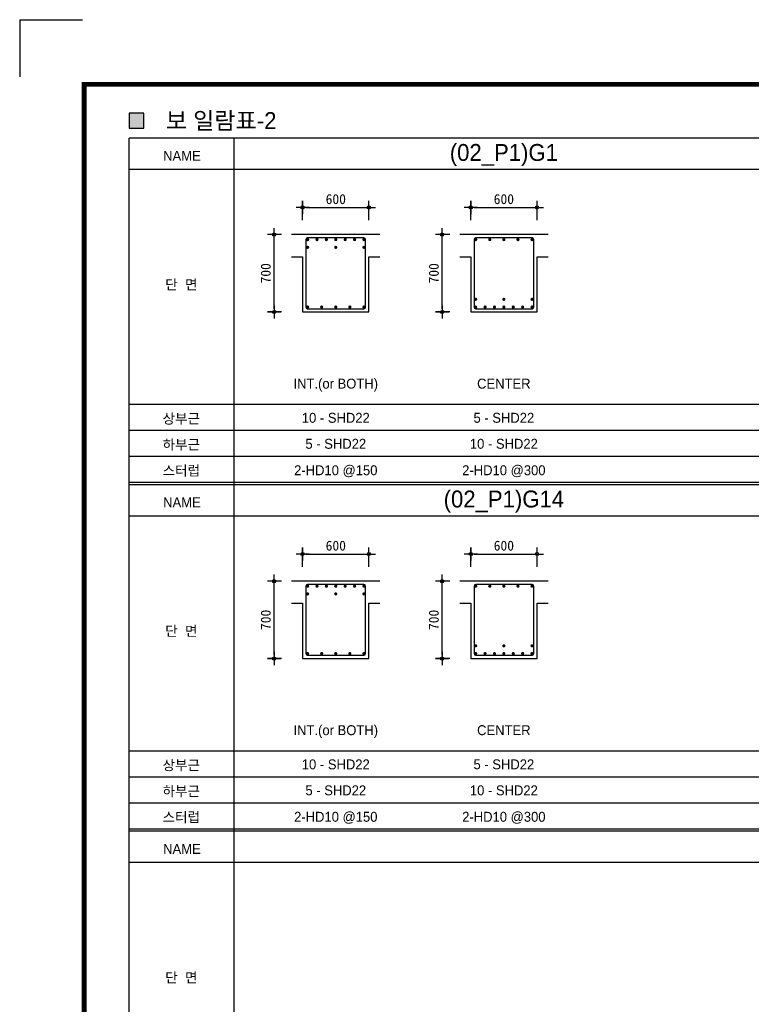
# Model space of a CAD drawing. Header units: millimetres. Extents: x 3445018 to 4174071, y -6064565 to -5122887.
# Tile 28 of 192: x 3698182 to 3704805, y -5833370 to -5824460. Entities that reach past the tile are written whole.
import ezdxf
from ezdxf.enums import TextEntityAlignment as Align

# ---------------------------------------------------------------- set-up
doc = ezdxf.new("R2010")
doc.units = ezdxf.units.MM
doc.header["$MEASUREMENT"] = 0
doc.layers.get('DEFPOINTS').update_dxf_attribs({"linetype": 'CONTINUOUS'})
for name, color, linetype in [('A_GE_FORM', 7, 'CONTINUOUS'), ('DIM', 7, 'CONTINUOUS'), ('guide', 9, 'CONTINUOUS'), ('SO-252', 252, 'CONTINUOUS'), ('WA1', 2, 'CONTINUOUS'), ('WA2', 3, 'CONTINUOUS'), ('문자', 2, 'CONTINUOUS')]:
    doc.layers.add(name, color=color, linetype=linetype)
doc.styles.add('HY울릉도 L', font='txt')
doc.styles.add('SDP-S', font='txt')
doc.styles.add('돋움', font='txt')
doc.dimstyles.new('SMDI-3', dxfattribs={"dimtxt": 3, "dimasz": 1, "dimexe": 2, "dimexo": 3, "dimgap": 1, "dimtad": 1, "dimdsep": 46, "dimtxsty": 'HY울릉도 L', "dimblk": 'Z_DOT', "dimcen": 2.5, "dimdle": 1.5, "dimclrd": 1, "dimclre": 1, "dimclrt": 2, "dimadec": 0, "dimazin": 0, "dimtfac": 1, "dimtix": 1, "dimtmove": 2, "dimatfit": 3, "dimldrblk": 'Z_DOT', "dimfxl": 2, "dimtvp": 1, "dimtolj": 1, "dimtzin": 0, "dimarcsym": 0})

# ---------------------------------------------------------------- blocks, each defined once
blk = doc.blocks.new('sheet _서영')
at = {"layer": 'A_GE_FORM'}
for q in [(-362689.99, -1058481.68), (-362689.99, -1058481.68), (-362670.99, -1058464.44)]:
    blk.add_line((-362689.99, -1058464.44), q, dxfattribs=at)
at = {"layer": 'A_GE_FORM', "const_width": 1.5}
blk.add_lwpolyline([(-361868.49, -1059038.93), (-362670.49, -1059038.93), (-362670.49, -1058483.93), (-361868.49, -1058483.93)], close=True, dxfattribs=at)
blk = doc.blocks.new('Z_DOT')
at = {"layer": 'DIM', "color": 1, "ltscale": 3}
for p, q in [((-2, 0), (2, 0)), ((0, -2), (0, 2))]:
    blk.add_line(p, q, dxfattribs=at)
for radius in [0.5, 0.25]:
    blk.add_circle((0, 0), radius, dxfattribs=at)
blk = doc.blocks.new('*D208')
at = {"layer": 'DEFPOINTS', "color": 0, "ltscale": 3, "transparency": 16777216}
for p in [(3701343.3, -5826159.6), (3700743.3, -5826365.6), (3701343.3, -5826365.6)]:
    blk.add_point(p, dxfattribs=at)
at = {"layer": 'DIM', "color": 1, "lineweight": -2, "ltscale": 3, "transparency": 16777216}
for p, q in [((3700743.3, -5826275.6), (3700743.3, -5826099.6)), ((3700773.3, -5826159.6), (3701313.3, -5826159.6)), ((3701343.3, -5826275.6), (3701343.3, -5826099.6))]:
    blk.add_line(p, q, dxfattribs=at)
at = {"layer": 'DIM', "color": 1, "lineweight": -2, "ltscale": 3, "transparency": 16777216, "xscale": 30, "yscale": 30, "zscale": 30, "rotation": 180}
blk.add_blockref('Z_DOT', (3700743.3, -5826159.6), dxfattribs=at)
at = {"layer": 'DIM', "color": 1, "lineweight": -2, "ltscale": 3, "transparency": 16777216, "xscale": 30, "yscale": 30, "zscale": 30}
blk.add_blockref('Z_DOT', (3701343.3, -5826159.6), dxfattribs=at)
at = {"layer": 'DIM', "color": 2, "ltscale": 3, "transparency": 16777216, "insert": (3701043.3, -5826009.5), "char_height": 90, "attachment_point": 5, "style": 'SDP-S'}
blk.add_mtext('\\A1;\\P600', dxfattribs=at)
blk = doc.blocks.new('*D209')
at = {"layer": 'DEFPOINTS', "color": 0, "ltscale": 3, "transparency": 16777216}
for p in [(3700484.5, -5826405.6), (3700643.3, -5826405.6), (3700643.3, -5827105.6)]:
    blk.add_point(p, dxfattribs=at)
at = {"layer": 'DIM', "color": 1, "lineweight": -2, "ltscale": 3, "transparency": 16777216}
for p, q in [((3700553.3, -5826405.6), (3700424.5, -5826405.6)), ((3700484.5, -5827075.6), (3700484.5, -5826435.6)), ((3700553.3, -5827105.6), (3700424.5, -5827105.6))]:
    blk.add_line(p, q, dxfattribs=at)
at = {"layer": 'DIM', "color": 1, "lineweight": -2, "ltscale": 3, "transparency": 16777216, "xscale": 30, "yscale": 30, "zscale": 30}
for p, rotation in [((3700484.5, -5826405.6), 90), ((3700484.5, -5827105.6), 270)]:
    blk.add_blockref('Z_DOT', p, dxfattribs=dict(at, rotation=rotation))
at = {"layer": 'DIM', "color": 2, "ltscale": 3, "transparency": 16777216, "insert": (3700409.4, -5826755.6), "char_height": 90, "attachment_point": 5, "rotation": 90, "style": 'SDP-S'}
blk.add_mtext('\\A1;700', dxfattribs=at)
blk = doc.blocks.new('*D212')
at = {"layer": 'DEFPOINTS', "color": 0, "ltscale": 3, "transparency": 16777216}
for p in [(3702864.7, -5826159.6), (3702264.7, -5826365.6), (3702864.7, -5826365.6)]:
    blk.add_point(p, dxfattribs=at)
at = {"layer": 'DIM', "color": 1, "lineweight": -2, "ltscale": 3, "transparency": 16777216}
for p, q in [((3702264.7, -5826275.6), (3702264.7, -5826099.6)), ((3702294.7, -5826159.6), (3702834.7, -5826159.6)), ((3702864.7, -5826275.6), (3702864.7, -5826099.6))]:
    blk.add_line(p, q, dxfattribs=at)
at = {"layer": 'DIM', "color": 1, "lineweight": -2, "ltscale": 3, "transparency": 16777216, "xscale": 30, "yscale": 30, "zscale": 30, "rotation": 180}
blk.add_blockref('Z_DOT', (3702264.7, -5826159.6), dxfattribs=at)
at = {"layer": 'DIM', "color": 1, "lineweight": -2, "ltscale": 3, "transparency": 16777216, "xscale": 30, "yscale": 30, "zscale": 30}
blk.add_blockref('Z_DOT', (3702864.7, -5826159.6), dxfattribs=at)
at = {"layer": 'DIM', "color": 2, "ltscale": 3, "transparency": 16777216, "insert": (3702564.7, -5826009.5), "char_height": 90, "attachment_point": 5, "style": 'SDP-S'}
blk.add_mtext('\\A1;\\P600', dxfattribs=at)
blk = doc.blocks.new('*D213')
at = {"layer": 'DEFPOINTS', "color": 0, "ltscale": 3, "transparency": 16777216}
for p in [(3702005.9, -5826405.6), (3702164.7, -5826405.6), (3702164.7, -5827105.6)]:
    blk.add_point(p, dxfattribs=at)
at = {"layer": 'DIM', "color": 1, "lineweight": -2, "ltscale": 3, "transparency": 16777216}
for p, q in [((3702074.7, -5826405.6), (3701945.9, -5826405.6)), ((3702005.9, -5827075.6), (3702005.9, -5826435.6)), ((3702074.7, -5827105.6), (3701945.9, -5827105.6))]:
    blk.add_line(p, q, dxfattribs=at)
at = {"layer": 'DIM', "color": 1, "lineweight": -2, "ltscale": 3, "transparency": 16777216, "xscale": 30, "yscale": 30, "zscale": 30}
for p, rotation in [((3702005.9, -5826405.6), 90), ((3702005.9, -5827105.6), 270)]:
    blk.add_blockref('Z_DOT', p, dxfattribs=dict(at, rotation=rotation))
at = {"layer": 'DIM', "color": 2, "ltscale": 3, "transparency": 16777216, "insert": (3701930.9, -5826755.6), "char_height": 90, "attachment_point": 5, "rotation": 90, "style": 'SDP-S'}
blk.add_mtext('\\A1;700', dxfattribs=at)
blk = doc.blocks.new('*D260')
at = {"layer": 'DEFPOINTS', "color": 0, "ltscale": 3, "transparency": 16777216}
for p in [(3701343.3, -5829295.6), (3700743.3, -5829501.6), (3701343.3, -5829501.6)]:
    blk.add_point(p, dxfattribs=at)
at = {"layer": 'DIM', "color": 1, "lineweight": -2, "ltscale": 3, "transparency": 16777216}
for p, q in [((3700743.3, -5829411.6), (3700743.3, -5829235.6)), ((3701343.3, -5829411.6), (3701343.3, -5829235.6)), ((3700773.3, -5829295.6), (3701313.3, -5829295.6))]:
    blk.add_line(p, q, dxfattribs=at)
at = {"layer": 'DIM', "color": 1, "lineweight": -2, "ltscale": 3, "transparency": 16777216, "xscale": 30, "yscale": 30, "zscale": 30, "rotation": 180}
blk.add_blockref('Z_DOT', (3700743.3, -5829295.6), dxfattribs=at)
at = {"layer": 'DIM', "color": 1, "lineweight": -2, "ltscale": 3, "transparency": 16777216, "xscale": 30, "yscale": 30, "zscale": 30}
blk.add_blockref('Z_DOT', (3701343.3, -5829295.6), dxfattribs=at)
at = {"layer": 'DIM', "color": 2, "ltscale": 3, "transparency": 16777216, "insert": (3701043.3, -5829145.5), "char_height": 90, "attachment_point": 5, "style": 'SDP-S'}
blk.add_mtext('\\A1;\\P600', dxfattribs=at)
blk = doc.blocks.new('*D261')
at = {"layer": 'DEFPOINTS', "color": 0, "ltscale": 3, "transparency": 16777216}
for p in [(3700484.5, -5829541.6), (3700643.3, -5829541.6), (3700643.3, -5830241.6)]:
    blk.add_point(p, dxfattribs=at)
at = {"layer": 'DIM', "color": 1, "lineweight": -2, "ltscale": 3, "transparency": 16777216}
for p, q in [((3700553.3, -5829541.6), (3700424.5, -5829541.6)), ((3700484.5, -5830211.6), (3700484.5, -5829571.6)), ((3700553.3, -5830241.6), (3700424.5, -5830241.6))]:
    blk.add_line(p, q, dxfattribs=at)
at = {"layer": 'DIM', "color": 1, "lineweight": -2, "ltscale": 3, "transparency": 16777216, "xscale": 30, "yscale": 30, "zscale": 30}
for p, rotation in [((3700484.5, -5829541.6), 90), ((3700484.5, -5830241.6), 270)]:
    blk.add_blockref('Z_DOT', p, dxfattribs=dict(at, rotation=rotation))
at = {"layer": 'DIM', "color": 2, "ltscale": 3, "transparency": 16777216, "insert": (3700409.4, -5829891.6), "char_height": 90, "attachment_point": 5, "rotation": 90, "style": 'SDP-S'}
blk.add_mtext('\\A1;700', dxfattribs=at)
blk = doc.blocks.new('*D262')
at = {"layer": 'DEFPOINTS', "color": 0, "ltscale": 3, "transparency": 16777216}
for p in [(3702864.7, -5829295.6), (3702264.7, -5829501.6), (3702864.7, -5829501.6)]:
    blk.add_point(p, dxfattribs=at)
at = {"layer": 'DIM', "color": 1, "lineweight": -2, "ltscale": 3, "transparency": 16777216}
for p, q in [((3702264.7, -5829411.6), (3702264.7, -5829235.6)), ((3702864.7, -5829411.6), (3702864.7, -5829235.6)), ((3702294.7, -5829295.6), (3702834.7, -5829295.6))]:
    blk.add_line(p, q, dxfattribs=at)
at = {"layer": 'DIM', "color": 1, "lineweight": -2, "ltscale": 3, "transparency": 16777216, "xscale": 30, "yscale": 30, "zscale": 30, "rotation": 180}
blk.add_blockref('Z_DOT', (3702264.7, -5829295.6), dxfattribs=at)
at = {"layer": 'DIM', "color": 1, "lineweight": -2, "ltscale": 3, "transparency": 16777216, "xscale": 30, "yscale": 30, "zscale": 30}
blk.add_blockref('Z_DOT', (3702864.7, -5829295.6), dxfattribs=at)
at = {"layer": 'DIM', "color": 2, "ltscale": 3, "transparency": 16777216, "insert": (3702564.7, -5829145.5), "char_height": 90, "attachment_point": 5, "style": 'SDP-S'}
blk.add_mtext('\\A1;\\P600', dxfattribs=at)
blk = doc.blocks.new('*D263')
at = {"layer": 'DEFPOINTS', "color": 0, "ltscale": 3, "transparency": 16777216}
for p in [(3702005.9, -5829541.6), (3702164.7, -5829541.6), (3702164.7, -5830241.6)]:
    blk.add_point(p, dxfattribs=at)
at = {"layer": 'DIM', "color": 1, "lineweight": -2, "ltscale": 3, "transparency": 16777216}
for p, q in [((3702074.7, -5829541.6), (3701945.9, -5829541.6)), ((3702005.9, -5830211.6), (3702005.9, -5829571.6)), ((3702074.7, -5830241.6), (3701945.9, -5830241.6))]:
    blk.add_line(p, q, dxfattribs=at)
at = {"layer": 'DIM', "color": 1, "lineweight": -2, "ltscale": 3, "transparency": 16777216, "xscale": 30, "yscale": 30, "zscale": 30}
for p, rotation in [((3702005.9, -5829541.6), 90), ((3702005.9, -5830241.6), 270)]:
    blk.add_blockref('Z_DOT', p, dxfattribs=dict(at, rotation=rotation))
at = {"layer": 'DIM', "color": 2, "ltscale": 3, "transparency": 16777216, "insert": (3701930.9, -5829891.6), "char_height": 90, "attachment_point": 5, "rotation": 90, "style": 'SDP-S'}
blk.add_mtext('\\A1;700', dxfattribs=at)

msp = doc.modelspace()

# ---------------------------------------------------------------- hatches: boundary and pattern name
at = {"layer": 'WA1'}
h = msp.add_hatch(color=256, dxfattribs=at)
h.dxf.hatch_style = 1
h.paths.add_polyline_path([(3700803.266, -5826450.627, 1), (3700773.266, -5826450.627, 1)])
h = msp.add_hatch(color=256, dxfattribs=at)
h.dxf.hatch_style = 1
h.paths.add_polyline_path([(3700803.266, -5826520.627, 1), (3700773.266, -5826520.627, 1)])
h = msp.add_hatch(color=256, dxfattribs=at)
h.dxf.hatch_style = 1
h.paths.add_polyline_path([(3700888.266, -5826450.627, 1), (3700858.266, -5826450.627, 1)])
h = msp.add_hatch(color=256, dxfattribs=at)
h.dxf.hatch_style = 1
h.paths.add_polyline_path([(3700973.266, -5826450.627, 1), (3700943.266, -5826450.627, 1)])
h = msp.add_hatch(color=256, dxfattribs=at)
h.dxf.hatch_style = 1
h.paths.add_polyline_path([(3701058.266, -5826450.627, 1), (3701028.266, -5826450.627, 1)])
h = msp.add_hatch(color=256, dxfattribs=at)
h.dxf.hatch_style = 1
h.paths.add_polyline_path([(3701058.266, -5826520.627, 1), (3701028.266, -5826520.627, 1)])
h = msp.add_hatch(color=256, dxfattribs=at)
h.dxf.hatch_style = 1
h.paths.add_polyline_path([(3701113.266, -5826450.627, -1), (3701143.266, -5826450.627, -1)])
h = msp.add_hatch(color=256, dxfattribs=at)
h.dxf.hatch_style = 1
h.paths.add_polyline_path([(3701198.266, -5826450.627, -1), (3701228.266, -5826450.627, -1)])
h = msp.add_hatch(color=256, dxfattribs=at)
h.dxf.hatch_style = 1
h.paths.add_polyline_path([(3701283.266, -5826450.627, -1), (3701313.266, -5826450.627, -1)])
h = msp.add_hatch(color=256, dxfattribs=at)
h.dxf.hatch_style = 1
h.paths.add_polyline_path([(3701313.266, -5826520.627, 1), (3701283.266, -5826520.627, 1)])
h = msp.add_hatch(color=256, dxfattribs=at)
h.dxf.hatch_style = 1
h.paths.add_polyline_path([(3702324.831, -5826450.627, -1), (3702294.831, -5826450.627, -1)])
h = msp.add_hatch(color=256, dxfattribs=at)
h.dxf.hatch_style = 1
h.paths.add_polyline_path([(3702452.331, -5826450.627, -1), (3702422.331, -5826450.627, -1)])
h = msp.add_hatch(color=256, dxfattribs=at)
h.dxf.hatch_style = 1
h.paths.add_polyline_path([(3702579.831, -5826450.627, -1), (3702549.831, -5826450.627, -1)])
h = msp.add_hatch(color=256, dxfattribs=at)
h.dxf.hatch_style = 1
h.paths.add_polyline_path([(3702707.331, -5826450.627, -1), (3702677.331, -5826450.627, -1)])
h = msp.add_hatch(color=256, dxfattribs=at)
h.dxf.hatch_style = 1
h.paths.add_polyline_path([(3702804.831, -5826450.627, 1), (3702834.831, -5826450.627, 1)])
h = msp.add_hatch(color=256, dxfattribs=at)
h.dxf.hatch_style = 1
h.paths.add_polyline_path([(3700803.266, -5827060.627, 1), (3700773.266, -5827060.627, 1)])
h = msp.add_hatch(color=256, dxfattribs=at)
h.dxf.hatch_style = 1
h.paths.add_polyline_path([(3700930.766, -5827060.627, 1), (3700900.766, -5827060.627, 1)])
h = msp.add_hatch(color=256, dxfattribs=at)
h.dxf.hatch_style = 1
h.paths.add_polyline_path([(3701058.266, -5827060.627, 1), (3701028.266, -5827060.627, 1)])
h = msp.add_hatch(color=256, dxfattribs=at)
h.dxf.hatch_style = 1
h.paths.add_polyline_path([(3701185.766, -5827060.627, 1), (3701155.766, -5827060.627, 1)])
h = msp.add_hatch(color=256, dxfattribs=at)
h.dxf.hatch_style = 1
h.paths.add_polyline_path([(3701283.266, -5827060.627, -1), (3701313.266, -5827060.627, -1)])
h = msp.add_hatch(color=256, dxfattribs=at)
h.dxf.hatch_style = 1
h.paths.add_polyline_path([(3702324.701, -5826990.627, -1), (3702294.701, -5826990.627, -1)])
h = msp.add_hatch(color=256, dxfattribs=at)
h.dxf.hatch_style = 1
h.paths.add_polyline_path([(3702324.701, -5827060.627, -1), (3702294.701, -5827060.627, -1)])
h = msp.add_hatch(color=256, dxfattribs=at)
h.dxf.hatch_style = 1
h.paths.add_polyline_path([(3702409.701, -5827060.627, -1), (3702379.701, -5827060.627, -1)])
h = msp.add_hatch(color=256, dxfattribs=at)
h.dxf.hatch_style = 1
h.paths.add_polyline_path([(3702494.701, -5827060.627, -1), (3702464.701, -5827060.627, -1)])
h = msp.add_hatch(color=256, dxfattribs=at)
h.dxf.hatch_style = 1
h.paths.add_polyline_path([(3702579.701, -5826990.627, -1), (3702549.701, -5826990.627, -1)])
h = msp.add_hatch(color=256, dxfattribs=at)
h.dxf.hatch_style = 1
h.paths.add_polyline_path([(3702579.701, -5827060.627, -1), (3702549.701, -5827060.627, -1)])
h = msp.add_hatch(color=256, dxfattribs=at)
h.dxf.hatch_style = 1
h.paths.add_polyline_path([(3702634.701, -5827060.627, 1), (3702664.701, -5827060.627, 1)])
h = msp.add_hatch(color=256, dxfattribs=at)
h.dxf.hatch_style = 1
h.paths.add_polyline_path([(3702719.701, -5827060.627, 1), (3702749.701, -5827060.627, 1)])
h = msp.add_hatch(color=256, dxfattribs=at)
h.dxf.hatch_style = 1
h.paths.add_polyline_path([(3702834.701, -5826990.627, -1), (3702804.701, -5826990.627, -1)])
h = msp.add_hatch(color=256, dxfattribs=at)
h.dxf.hatch_style = 1
h.paths.add_polyline_path([(3702804.701, -5827060.627, 1), (3702834.701, -5827060.627, 1)])
h = msp.add_hatch(color=256, dxfattribs=at)
h.dxf.hatch_style = 1
h.paths.add_polyline_path([(3700803.266, -5829586.627, 1), (3700773.266, -5829586.627, 1)])
h = msp.add_hatch(color=256, dxfattribs=at)
h.dxf.hatch_style = 1
h.paths.add_polyline_path([(3700888.266, -5829586.627, 1), (3700858.266, -5829586.627, 1)])
h = msp.add_hatch(color=256, dxfattribs=at)
h.dxf.hatch_style = 1
h.paths.add_polyline_path([(3700973.266, -5829586.627, 1), (3700943.266, -5829586.627, 1)])
h = msp.add_hatch(color=256, dxfattribs=at)
h.dxf.hatch_style = 1
h.paths.add_polyline_path([(3701058.266, -5829586.627, 1), (3701028.266, -5829586.627, 1)])
h = msp.add_hatch(color=256, dxfattribs=at)
h.dxf.hatch_style = 1
h.paths.add_polyline_path([(3701113.266, -5829586.627, -1), (3701143.266, -5829586.627, -1)])
h = msp.add_hatch(color=256, dxfattribs=at)
h.dxf.hatch_style = 1
h.paths.add_polyline_path([(3701198.266, -5829586.627, -1), (3701228.266, -5829586.627, -1)])
h = msp.add_hatch(color=256, dxfattribs=at)
h.dxf.hatch_style = 1
h.paths.add_polyline_path([(3701283.266, -5829586.627, -1), (3701313.266, -5829586.627, -1)])
h = msp.add_hatch(color=256, dxfattribs=at)
h.dxf.hatch_style = 1
h.paths.add_polyline_path([(3702324.831, -5829586.627, -1), (3702294.831, -5829586.627, -1)])
h = msp.add_hatch(color=256, dxfattribs=at)
h.dxf.hatch_style = 1
h.paths.add_polyline_path([(3702452.331, -5829586.627, -1), (3702422.331, -5829586.627, -1)])
h = msp.add_hatch(color=256, dxfattribs=at)
h.dxf.hatch_style = 1
h.paths.add_polyline_path([(3702579.831, -5829586.627, -1), (3702549.831, -5829586.627, -1)])
h = msp.add_hatch(color=256, dxfattribs=at)
h.dxf.hatch_style = 1
h.paths.add_polyline_path([(3702707.331, -5829586.627, -1), (3702677.331, -5829586.627, -1)])
h = msp.add_hatch(color=256, dxfattribs=at)
h.dxf.hatch_style = 1
h.paths.add_polyline_path([(3702804.831, -5829586.627, 1), (3702834.831, -5829586.627, 1)])
h = msp.add_hatch(color=256, dxfattribs=at)
h.dxf.hatch_style = 1
h.paths.add_polyline_path([(3700803.266, -5829656.627, 1), (3700773.266, -5829656.627, 1)])
h = msp.add_hatch(color=256, dxfattribs=at)
h.dxf.hatch_style = 1
h.paths.add_polyline_path([(3701058.266, -5829656.627, 1), (3701028.266, -5829656.627, 1)])
h = msp.add_hatch(color=256, dxfattribs=at)
h.dxf.hatch_style = 1
h.paths.add_polyline_path([(3701313.266, -5829656.627, 1), (3701283.266, -5829656.627, 1)])
h = msp.add_hatch(color=256, dxfattribs=at)
h.dxf.hatch_style = 1
h.paths.add_polyline_path([(3702324.701, -5830126.627, -1), (3702294.701, -5830126.627, -1)])
h = msp.add_hatch(color=256, dxfattribs=at)
h.dxf.hatch_style = 1
h.paths.add_polyline_path([(3702579.701, -5830126.627, -1), (3702549.701, -5830126.627, -1)])
h = msp.add_hatch(color=256, dxfattribs=at)
h.dxf.hatch_style = 1
h.paths.add_polyline_path([(3702834.701, -5830126.627, -1), (3702804.701, -5830126.627, -1)])
h = msp.add_hatch(color=256, dxfattribs=at)
h.dxf.hatch_style = 1
h.paths.add_polyline_path([(3700803.266, -5830196.627, 1), (3700773.266, -5830196.627, 1)])
h = msp.add_hatch(color=256, dxfattribs=at)
h.dxf.hatch_style = 1
h.paths.add_polyline_path([(3700930.766, -5830196.627, 1), (3700900.766, -5830196.627, 1)])
h = msp.add_hatch(color=256, dxfattribs=at)
h.dxf.hatch_style = 1
h.paths.add_polyline_path([(3701058.266, -5830196.627, 1), (3701028.266, -5830196.627, 1)])
h = msp.add_hatch(color=256, dxfattribs=at)
h.dxf.hatch_style = 1
h.paths.add_polyline_path([(3701185.766, -5830196.627, 1), (3701155.766, -5830196.627, 1)])
h = msp.add_hatch(color=256, dxfattribs=at)
h.dxf.hatch_style = 1
h.paths.add_polyline_path([(3701283.266, -5830196.627, -1), (3701313.266, -5830196.627, -1)])
h = msp.add_hatch(color=256, dxfattribs=at)
h.dxf.hatch_style = 1
h.paths.add_polyline_path([(3702324.701, -5830196.627, -1), (3702294.701, -5830196.627, -1)])
h = msp.add_hatch(color=256, dxfattribs=at)
h.dxf.hatch_style = 1
h.paths.add_polyline_path([(3702409.701, -5830196.627, -1), (3702379.701, -5830196.627, -1)])
h = msp.add_hatch(color=256, dxfattribs=at)
h.dxf.hatch_style = 1
h.paths.add_polyline_path([(3702494.701, -5830196.627, -1), (3702464.701, -5830196.627, -1)])
h = msp.add_hatch(color=256, dxfattribs=at)
h.dxf.hatch_style = 1
h.paths.add_polyline_path([(3702579.701, -5830196.627, -1), (3702549.701, -5830196.627, -1)])
h = msp.add_hatch(color=256, dxfattribs=at)
h.dxf.hatch_style = 1
h.paths.add_polyline_path([(3702634.701, -5830196.627, 1), (3702664.701, -5830196.627, 1)])
h = msp.add_hatch(color=256, dxfattribs=at)
h.dxf.hatch_style = 1
h.paths.add_polyline_path([(3702719.701, -5830196.627, 1), (3702749.701, -5830196.627, 1)])
h = msp.add_hatch(color=256, dxfattribs=at)
h.dxf.hatch_style = 1
h.paths.add_polyline_path([(3702804.701, -5830196.627, 1), (3702834.701, -5830196.627, 1)])

# ---------------------------------------------------------------- linework, layer by layer
at = {"layer": 'guide'}
for p, q in [((3719662.006, -5825532.427), (3699172.006, -5825532.427)), ((3699172.006, -5841192.827), (3699172.006, -5825532.427)), ((3700122.136, -5841192.827), (3700122.136, -5825532.427)), ((3719662.006, -5825816.627), (3699172.006, -5825816.627)), ((3719662.006, -5827943.227), (3699172.006, -5827943.227)), ((3719662.006, -5828178.427), (3699172.006, -5828178.427)), ((3719662.006, -5828413.627), (3699172.006, -5828413.627)), ((3719662.006, -5828648.827), (3699172.006, -5828648.827)), ((3719662.006, -5828668.427), (3699172.006, -5828668.427)), ((3719662.006, -5828952.627), (3699172.006, -5828952.627)), ((3719662.006, -5831079.227), (3699172.006, -5831079.227)), ((3719662.006, -5831314.427), (3699172.006, -5831314.427)), ((3719662.006, -5831549.627), (3699172.006, -5831549.627)), ((3719662.006, -5831784.827), (3699172.006, -5831784.827)), ((3719662.006, -5831804.427), (3699172.006, -5831804.427)), ((3719662.006, -5832088.627), (3699172.006, -5832088.627))]:
    msp.add_line(p, q, dxfattribs=at)
at = {"layer": 'SO-252'}
for points in [[(3701443.266, -5826405.627), (3700643.266, -5826405.627)], [(3702964.701, -5826405.627), (3702164.701, -5826405.627)], [(3700643.266, -5826605.627), (3700743.266, -5826605.627), (3700743.266, -5827105.627), (3701343.266, -5827105.627), (3701343.266, -5826605.627), (3701443.266, -5826605.627)], [(3702164.701, -5826605.627), (3702264.701, -5826605.627), (3702264.701, -5827105.627), (3702864.701, -5827105.627), (3702864.701, -5826605.627), (3702964.701, -5826605.627)], [(3701443.266, -5829541.627), (3700643.266, -5829541.627)], [(3702964.701, -5829541.627), (3702164.701, -5829541.627)], [(3700643.266, -5829741.627), (3700743.266, -5829741.627), (3700743.266, -5830241.627), (3701343.266, -5830241.627), (3701343.266, -5829741.627), (3701443.266, -5829741.627)], [(3702164.701, -5829741.627), (3702264.701, -5829741.627), (3702264.701, -5830241.627), (3702864.701, -5830241.627), (3702864.701, -5829741.627), (3702964.701, -5829741.627)]]:
    msp.add_lwpolyline(points, dxfattribs=at)
at = {"layer": 'WA2'}
for points in [[(3700788.266, -5827075.627), (3701298.266, -5827075.627, 0.41421356), (3701313.266, -5827060.627), (3701313.266, -5826450.627, 0.41421356), (3701298.266, -5826435.627), (3700788.266, -5826435.627, 0.41421356), (3700773.266, -5826450.627), (3700773.266, -5827060.627, 0.41421356)], [(3702309.701, -5827075.627), (3702819.701, -5827075.627, 0.41421356), (3702834.701, -5827060.627), (3702834.701, -5826450.627, 0.41421356), (3702819.701, -5826435.627), (3702309.701, -5826435.627, 0.41421356), (3702294.701, -5826450.627), (3702294.701, -5827060.627, 0.41421356)], [(3700788.266, -5830211.627), (3701298.266, -5830211.627, 0.41421356), (3701313.266, -5830196.627), (3701313.266, -5829586.627, 0.41421356), (3701298.266, -5829571.627), (3700788.266, -5829571.627, 0.41421356), (3700773.266, -5829586.627), (3700773.266, -5830196.627, 0.41421356)], [(3702309.701, -5830211.627), (3702819.701, -5830211.627, 0.41421356), (3702834.701, -5830196.627), (3702834.701, -5829586.627, 0.41421356), (3702819.701, -5829571.627), (3702309.701, -5829571.627, 0.41421356), (3702294.701, -5829586.627), (3702294.701, -5830196.627, 0.41421356)]]:
    msp.add_lwpolyline(points, format="xyb", close=True, dxfattribs=at)
at = {"layer": '문자', "color": 3}
msp.add_lwpolyline([(3699172.006, -5825441.08), (3699307.006, -5825441.08), (3699307.006, -5825306.08), (3699172.006, -5825306.08)], close=True, dxfattribs=at)
msp.add_solid([(3699172.006, -5825306.08), (3699307.006, -5825306.08), (3699172.006, -5825441.08), (3699307.006, -5825441.08)], dxfattribs=at)

# ---------------------------------------------------------------- block references
at = {"layer": '문자', "xscale": 30, "yscale": 30, "zscale": 30}
msp.add_blockref('sheet _서영', (14578881.602, 25929472.553), dxfattribs=at)

# ---------------------------------------------------------------- texts
at = {"layer": '문자', "color": 3, "style": '돋움'}
msp.add_text('보 일람표-2', height=153, dxfattribs=at).set_placement((3699504.746, -5825373.58), align=Align.MIDDLE_LEFT)
for s, p in [('(02_P1)G1', (3702564.571, -5825738.551)), ('(02_P1)G14', (3702564.701, -5828874.551))]:
    msp.add_text(s, height=153, dxfattribs=at).set_placement(p, align=Align.CENTER)
at = {"layer": '문자', "style": '돋움'}
for s, p in [('NAME', (3699650.609, -5825737.363)), ('단  면', (3699644.932, -5826901.53)), ('상부근', (3699644.932, -5828115.669)), ('하부근', (3699644.932, -5828350.869)), ('스터럽', (3699644.932, -5828586.069)), ('NAME', (3699650.609, -5828873.363)), ('단  면', (3699644.932, -5830037.53)), ('상부근', (3699644.932, -5831251.669)), ('하부근', (3699644.932, -5831486.869)), ('스터럽', (3699644.932, -5831722.069)), ('NAME', (3699650.609, -5832009.363)), ('단  면', (3699644.932, -5833173.53))]:
    msp.add_text(s, height=90, dxfattribs=at).set_placement(p, align=Align.CENTER)
for s, p in [('INT.(or BOTH)', (3701043.136, -5827753.958)), ('CENTER', (3702564.571, -5827753.954)), ('10 - SHD22', (3701043.266, -5828063.115)), ('5 - SHD22', (3702564.701, -5828063.115)), ('5 - SHD22', (3701043.266, -5828298.315)), ('10 - SHD22', (3702564.701, -5828298.315)), ('2-HD10 @150', (3701043.266, -5828537.724)), ('2-HD10 @300', (3702564.701, -5828537.724)), ('INT.(or BOTH)', (3701043.136, -5830889.958)), ('CENTER', (3702564.571, -5830889.954)), ('10 - SHD22', (3701043.266, -5831199.115)), ('5 - SHD22', (3702564.701, -5831199.115)), ('5 - SHD22', (3701043.266, -5831434.315)), ('10 - SHD22', (3702564.701, -5831434.315)), ('2-HD10 @150', (3701043.266, -5831673.724)), ('2-HD10 @300', (3702564.701, -5831673.724))]:
    msp.add_text(s, height=90, dxfattribs=at).set_placement(p, align=Align.MIDDLE_CENTER)

# ---------------------------------------------------------------- dimensions: what is measured, and where the dimension line sits
at = {"layer": 'DIM', "ltscale": 3}
for base, p1, p2, angle, text, picture, middle in [((3701343.266, -5826159.602), (3700743.266, -5826365.627), (3701343.266, -5826365.627), 180, '\\P600', '*D208', (3701043.266, -5826009.54)), ((3702864.701, -5826159.602), (3702264.701, -5826365.627), (3702864.701, -5826365.627), 180, '\\P600', '*D212', (3702564.701, -5826009.54)), ((3700484.478, -5826405.627), (3700643.266, -5827105.627), (3700643.266, -5826405.627), 270, '700', '*D209', (3700409.417, -5826755.627)), ((3702005.913, -5826405.627), (3702164.701, -5827105.627), (3702164.701, -5826405.627), 270, '700', '*D213', (3701930.852, -5826755.627)), ((3701343.266, -5829295.602), (3700743.266, -5829501.627), (3701343.266, -5829501.627), 180, '\\P600', '*D260', (3701043.266, -5829145.54)), ((3702864.701, -5829295.602), (3702264.701, -5829501.627), (3702864.701, -5829501.627), 180, '\\P600', '*D262', (3702564.701, -5829145.54)), ((3700484.478, -5829541.627), (3700643.266, -5830241.627), (3700643.266, -5829541.627), 270, '700', '*D261', (3700409.417, -5829891.627)), ((3702005.913, -5829541.627), (3702164.701, -5830241.627), (3702164.701, -5829541.627), 270, '700', '*D263', (3701930.852, -5829891.627))]:
    dim = msp.add_linear_dim(base=base, p1=p1, p2=p2, angle=angle, text=text, dimstyle='SMDI-3', override={"dimscale": 30, "dimtxsty": 'SDP-S'}, dxfattribs=at)
    dim.commit()
    dim.dimension.update_dxf_attribs({"geometry": picture, "text_midpoint": middle})

doc.saveas('drawing.dxf')
